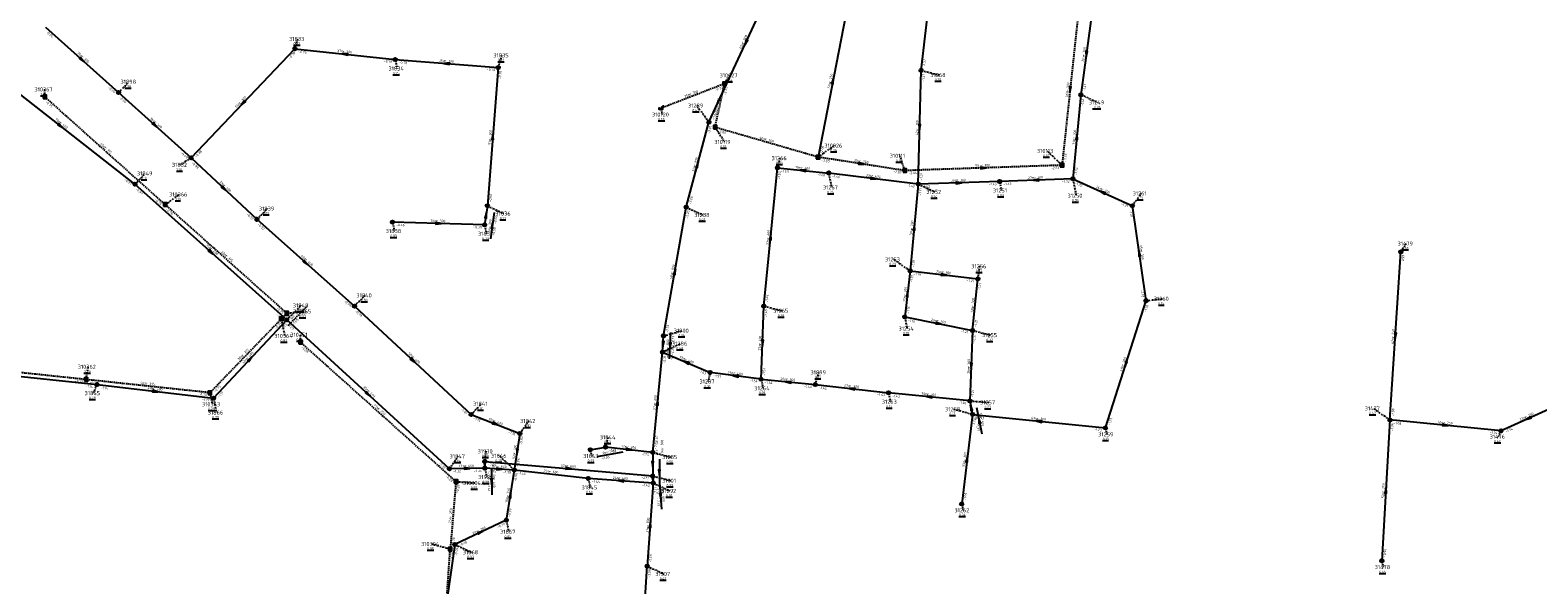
# Model space of a CAD drawing. Extents: x 188323 to 208361, y 565368 to 574910.
# Tile 52 of 256: x 200102 to 200659, y 568098 to 568303. Entities that reach past the tile are written whole.
import ezdxf

# ---------------------------------------------------------------- set-up
doc = ezdxf.new("R2010")
doc.units = 0
doc.linetypes.add('DASHDOT', pattern=[1, 0.5, -0.25, 0, -0.25])
doc.linetypes.add('DASHED', pattern=[0.75, 0.5, -0.25])
doc.layers.get('0').update_dxf_attribs({"linetype": 'CONTINUOUS'})
for name, color, linetype in [('RIO-AFM', 7, 'CONTINUOUS'), ('RIO-BOK', 7, 'CONTINUOUS'), ('RIO-DET', 7, 'CONTINUOUS'), ('RIO-KNP', 7, 'CONTINUOUS'), ('RIO-KNR', 7, 'CONTINUOUS'), ('RIO-LAG_0B', 7, 'CONTINUOUS'), ('RIO-LAG_1B', 7, 'DASHED'), ('RIO-LEN', 7, 'CONTINUOUS'), ('RIO-MVD', 1, 'CONTINUOUS'), ('RIO-VRB', 6, 'DASHDOT'), ('RIO-VRH', 7, 'CONTINUOUS')]:
    doc.layers.add(name, color=color, linetype=linetype)
doc.styles.add('RIO-TXT', font='isocp.shx')

# ---------------------------------------------------------------- blocks, each defined once
blk = doc.blocks.new('L_VHR')
blk.add_lwpolyline([(-0.5, 0), (0.5, 0), (-0.5, 0.15), (-0.5, -0.15), (0.5, 0)])
blk = doc.blocks.new('K_IPG')
blk.add_circle((0, 0), 0.5)
for points in [[(0, 0), (-0.5, 0), (-0.433013, 0.25)], [(0, 0), (-0.433013, -0.25), (-0.5, 0)], [(0, 0), (-0.433013, 0.25), (-0.25, 0.433013)], [(0, 0), (-0.25, -0.433013), (-0.433013, -0.25)], [(0, 0), (-0.25, 0.433013), (0, 0.5)], [(0, 0), (0, -0.5), (-0.25, -0.433013)], [(0, 0), (0, 0.5), (0.25, 0.433013)], [(0, 0), (0.25, 0.433013), (0.433013, 0.25)], [(0, 0), (0.433013, 0.25), (0.5, 0)], [(0, 0), (0.5, 0), (0.433013, -0.25)], [(0, 0), (0.433013, -0.25), (0.25, -0.433013)], [(0, 0), (0.25, -0.433013), (0, -0.5)]]:
    blk.add_solid(points)
at = {"style": 'RIO-TXT', "flags": 1}
blk.add_attdef('KNOOPNAAM', (2, 2), '', height=1, dxfattribs=at)
blk = doc.blocks.new('K_IPR')
blk.add_lwpolyline([(-0.5, -0.5), (0.5, -0.5), (0.5, 0.5), (-0.5, 0.5)], close=True)
blk.add_solid([(-0.5, 0.5), (0.5, 0.5), (-0.5, -0.5), (0.5, -0.5)])
at = {"style": 'RIO-TXT', "flags": 1}
blk.add_attdef('KNOOPNAAM', (2, 2), '', height=1, dxfattribs=at)
blk = doc.blocks.new('K_UTB')
blk.add_lwpolyline([(0.5, 0.15), (0.5, -0.3), (-0.5, -0.3), (-0.5, 0.15), (-0.45, 0.15), (-0.45, -0.25), (0, -0.25), (0.45, -0.25), (0.45, 0.15)], close=True)
blk.add_lwpolyline([(0.85, 0.6), (0.55, 0.65), (0.614828, 0.459583), (0.850842, 0.598937)])
blk.add_arc((0.85, -0.25), 0.85, 90, 180)
at = {"style": 'RIO-TXT', "flags": 1}
blk.add_attdef('KNOOPNAAM', (2, 2), '', height=1, dxfattribs=at)
blk = doc.blocks.new('453_03______31285_____31001_')
at = {"layer": 'RIO-LAG_0B'}
blk.add_line((0, 0), (0.004, -9.821), dxfattribs=at)
at = {"layer": 'RIO-VRH', "xscale": 2, "yscale": 2, "zscale": 2, "rotation": 270}
blk.add_blockref('L_VHR', (0.002, -4.9105), dxfattribs=at)
at = {"layer": 'RIO-AFM', "style": 'RIO-TXT'}
blk.add_text('r 800', height=0.9, rotation=450, dxfattribs=at).set_placement((1.397, 3.8314))
at = {"layer": 'RIO-BOK', "style": 'RIO-TXT'}
for s, p in [('-2.07', (-0.5045, 5.7207)), ('-2.11', (-0.5011, 1.3997))]:
    blk.add_text(s, height=0.9, rotation=450, dxfattribs=at).set_placement(p)
at = {"layer": 'RIO-LEN', "style": 'RIO-TXT'}
blk.add_text('9m', height=0.9, rotation=450, dxfattribs=at).set_placement((1.3982, 2.2114))
blk = doc.blocks.new('454_03______31001_____31292_')
at = {"layer": 'RIO-LAG_0B'}
blk.add_line((0, 0), (0.815, -9.788), dxfattribs=at)
at = {"layer": 'RIO-VRH', "xscale": 2, "yscale": 2, "zscale": 2, "rotation": 274.7366}
blk.add_blockref('L_VHR', (0.4075, -4.894), dxfattribs=at)
at = {"layer": 'RIO-AFM', "style": 'RIO-TXT'}
blk.add_text('r 800', height=0.9, rotation=274.7366, dxfattribs=at).set_placement((0.8164, -3.7758))
at = {"layer": 'RIO-BOK', "style": 'RIO-TXT'}
for s, p in [('-2.11', (-1.2789, -1.5112)), ('-2.13', (-0.92, -5.8173))]:
    blk.add_text(s, height=0.9, rotation=274.7366, dxfattribs=at).set_placement(p)
at = {"layer": 'RIO-LEN', "style": 'RIO-TXT'}
blk.add_text('3m', height=0.9, rotation=274.7366, dxfattribs=at).set_placement((0.6819, -2.1614))
blk = doc.blocks.new('488_03______310364____310365_')
at = {"layer": 'RIO-LAG_1B'}
blk.add_line((0, 0), (6.859, 7.028), dxfattribs=at)
at = {"layer": 'RIO-AFM', "style": 'RIO-TXT'}
blk.add_text('r 315', height=0.9, rotation=45.689, dxfattribs=at).set_placement((2.3175, 3.0901))
at = {"layer": 'RIO-BOK', "style": 'RIO-TXT'}
for p in [(4.9971, 3.1153), (1.9796, 0.0238)]:
    blk.add_text('-1.65', height=0.9, rotation=45.689, dxfattribs=at).set_placement(p)
at = {"layer": 'RIO-LEN', "style": 'RIO-TXT'}
blk.add_text('3m', height=0.9, rotation=45.689, dxfattribs=at).set_placement((1.1859, 1.9308))
blk = doc.blocks.new('504_03______31257_____31258_')
at = {"layer": 'RIO-LAG_0B'}
blk.add_line((0, 0), (1.932, -9.63), dxfattribs=at)
at = {"layer": 'RIO-VRH', "xscale": 2, "yscale": 2, "zscale": 2, "rotation": 461.3179}
blk.add_blockref('L_VHR', (0.966, -4.815), dxfattribs=at)
at = {"layer": 'RIO-AFM', "style": 'RIO-TXT'}
blk.add_text('r 300', height=0.9, rotation=281.3179, dxfattribs=at).set_placement((1.2438, -3.6573))
at = {"layer": 'RIO-BOK', "style": 'RIO-TXT'}
for s, p in [('-1.36', (-1.0972, -1.6479)), ('-1.33', (-0.2471, -5.8844))]:
    blk.add_text(s, height=0.9, rotation=281.3179, dxfattribs=at).set_placement(p)
at = {"layer": 'RIO-LEN', "style": 'RIO-TXT'}
blk.add_text('5m', height=0.9, rotation=281.3179, dxfattribs=at).set_placement((0.9251, -2.069))
blk = doc.blocks.new('506_03______31286_____31900_')
at = {"layer": 'RIO-LAG_0B'}
blk.add_line((0, 0), (0.558, 9.805), dxfattribs=at)
at = {"layer": 'RIO-VRH', "xscale": 2, "yscale": 2, "zscale": 2, "rotation": 266.7317}
blk.add_blockref('L_VHR', (0.279, 4.9025), dxfattribs=at)
at = {"layer": 'RIO-AFM', "style": 'RIO-TXT'}
blk.add_text('r 800', height=0.9, rotation=86.7317, dxfattribs=at).set_placement((-0.2814, 3.8523))
at = {"layer": 'RIO-BOK', "style": 'RIO-TXT'}
for s, p in [('-2.13', (1.723, 5.6309)), ('-2.21', (1.4773, 1.3179))]:
    blk.add_text(s, height=0.9, rotation=86.7317, dxfattribs=at).set_placement(p)
at = {"layer": 'RIO-LEN', "style": 'RIO-TXT'}
blk.add_text('6m', height=0.9, rotation=86.7317, dxfattribs=at).set_placement((-0.3735, 2.2349))
blk = doc.blocks.new('537_03______31836_____31837_')
at = {"layer": 'RIO-LAG_0B'}
blk.add_line((0, 0), (-1.386, -9.723), dxfattribs=at)
at = {"layer": 'RIO-VRH', "xscale": 2, "yscale": 2, "zscale": 2, "rotation": 441.8616}
blk.add_blockref('L_VHR', (-0.693, -4.8615), dxfattribs=at)
at = {"layer": 'RIO-AFM', "style": 'RIO-TXT'}
blk.add_text('r 300', height=0.9, rotation=441.8616, dxfattribs=at).set_placement((-1.3417, -5.8602))
at = {"layer": 'RIO-BOK', "style": 'RIO-TXT'}
for s, p in [('-0.60', (0.8055, -4.2563)), ('-0.58', (0.1971, -8.5343))]:
    blk.add_text(s, height=0.9, rotation=441.8616, dxfattribs=at).set_placement(p)
at = {"layer": 'RIO-LEN', "style": 'RIO-TXT'}
blk.add_text('7m', height=0.9, rotation=441.8616, dxfattribs=at).set_placement((-1.5698, -7.464))
blk = doc.blocks.new('538_03______31843_____31844_')
at = {"layer": 'RIO-LAG_0B'}
blk.add_line((0, 0), (9.663, 1.75), dxfattribs=at)
at = {"layer": 'RIO-AFM', "style": 'RIO-TXT'}
blk.add_text('r 400', height=0.9, rotation=10.268, dxfattribs=at).set_placement((3.6796, 1.1748))
at = {"layer": 'RIO-BOK', "style": 'RIO-TXT'}
blk.add_text('-2.03', height=0.9, rotation=10.268, dxfattribs=at).set_placement((1.6269, -1.128))
at = {"layer": 'RIO-LEN', "style": 'RIO-TXT'}
blk.add_text('6m', height=0.9, rotation=10.268, dxfattribs=at).set_placement((2.0855, 0.886))
blk = doc.blocks.new('541_03______31930_____31929_')
at = {"layer": 'RIO-LAG_0B'}
blk.add_line((0, 0), (0.045, -9.821), dxfattribs=at)
at = {"layer": 'RIO-VRH', "xscale": 2, "yscale": 2, "zscale": 2, "rotation": 270.2401}
blk.add_blockref('L_VHR', (0.0225, -4.9105), dxfattribs=at)
at = {"layer": 'RIO-AFM', "style": 'RIO-TXT'}
blk.add_text('r 600', height=0.9, rotation=270.2401, dxfattribs=at).set_placement((0.5179, -3.8282))
at = {"layer": 'RIO-BOK', "style": 'RIO-TXT'}
for s, p in [('-1.35', (-1.3935, -1.4063)), ('-1.41', (-1.3733, -5.7272))]:
    blk.add_text(s, height=0.9, rotation=270.2401, dxfattribs=at).set_placement(p)
at = {"layer": 'RIO-LEN', "style": 'RIO-TXT'}
blk.add_text('2m', height=0.9, rotation=270.2401, dxfattribs=at).set_placement((0.5103, -2.2082))

msp = doc.modelspace()

# ---------------------------------------------------------------- linework, layer by layer
at = {"layer": 'RIO-LAG_0B'}
for p, q in [((200431.008, 568288), (200436, 568331.008)), ((200352.768, 568268.864), (200380.032, 568327.808)), ((200403.936, 568312.256), (200392.992, 568256)), ((200494, 568308.992), (200490, 568278.976)), ((200108, 568304), (200134.96, 568279.808)), ((200161.696, 568255.68), (200200, 568296)), ((200200, 568296), (200236.992, 568291.968)), ((200236.992, 568291.968), (200275.008, 568289.024)), ((200140.992, 568246.016), (200086, 568289.024)), ((200275.008, 568289.024), (200271.008, 568238.016)), ((200430, 568246.016), (200431.008, 568288)), ((200134.96, 568279.808), (200161.696, 568255.68)), ((200490, 568278.976), (200487.008, 568248)), ((200344.368, 568237.504), (200352.768, 568268.864)), ((200161.696, 568255.68), (200186, 568233.024)), ((200372.992, 568201.024), (200378, 568252.032)), ((200378, 568252.032), (200396.928, 568250.112)), ((200430, 568246.016), (200396.928, 568250.112)), ((200487.008, 568248), (200460, 568246.976)), ((200487.008, 568248), (200508.992, 568238.016)), ((200196.992, 568195.968), (200140.992, 568246.016)), ((200430, 568246.016), (200427.008, 568214.016)), ((200460, 568246.976), (200430, 568246.016)), ((200271.008, 568238.016), (200270, 568230.976)), ((200336, 568190.016), (200344.368, 568237.504)), ((200514, 568203.008), (200508.992, 568238.016)), ((200186, 568233.024), (200222, 568201.024)), ((200270, 568230.976), (200236, 568232)), ((200604, 568158.976), (200608, 568220.992)), ((200427.008, 568214.016), (200424.992, 568196.992)), ((200427.008, 568214.016), (200452, 568211.008)), ((200450, 568192), (200452, 568211.008)), ((200499.008, 568156.032), (200514, 568203.008)), ((200222, 568201.024), (200264.992, 568161.024)), ((200372, 568174.016), (200372.992, 568201.024)), ((200196.992, 568195.968), (200170, 568166.976)), ((200256.992, 568140.992), (200196.992, 568195.968)), ((200424.992, 568196.992), (200450, 568192)), ((200450, 568192), (200448.992, 568166.016)), ((200335.664, 568184), (200336, 568190.016)), ((200332, 568147.008), (200335.664, 568184)), ((200335.664, 568184), (200353.152, 568176.512)), ((200072, 568177.984), (200127.008, 568172.032)), ((200372, 568174.016), (200353.152, 568176.512)), ((200127.008, 568172.032), (200170, 568166.976)), ((200372, 568174.016), (200392, 568172.032)), ((200392, 568172.032), (200419.008, 568169.024)), ((200448.992, 568166.016), (200419.008, 568169.024)), ((200448.992, 568166.016), (200450, 568161.024)), ((200664.992, 568163.968), (200644.992, 568155.008)), ((200264.992, 568161.024), (200283.008, 568153.984)), ((200450, 568161.024), (200446, 568128)), ((200450, 568161.024), (200499.008, 568156.032)), ((200604, 568158.976), (200600.992, 568107.008)), ((200644.992, 568155.008), (200604, 568158.976)), ((200283.008, 568153.984), (200280.96, 568140.48)), ((200308.992, 568147.968), (200314.624, 568148.992)), ((200332, 568147.008), (200314.624, 568148.992)), ((200270.064, 568143.68), (200332, 568138.304)), ((200270.064, 568143.68), (200270.064, 568141.184)), ((200332, 568147.008), (200332, 568138.304)), ((200270.064, 568141.184), (200256.992, 568140.992)), ((200280.96, 568140.48), (200270.064, 568141.184)), ((200280.96, 568140.48), (200278, 568121.984)), ((200308.224, 568137.408), (200280.96, 568140.48)), ((200332.224, 568135.68), (200308.224, 568137.408)), ((200332, 568138.304), (200332.224, 568135.68)), ((200332.224, 568135.68), (200330, 568105.024)), ((200278, 568121.984), (200259.008, 568113.024)), ((200259.008, 568113.024), (200252.992, 568070.976)), ((200327.008, 568060.032), (200330, 568105.024))]:
    msp.add_line(p, q, dxfattribs=at)
at = {"layer": 'RIO-LAG_1B'}
for p, q in [((200488.992, 568308.992), (200483.008, 568252.992)), ((200358.528, 568283.072), (200335.008, 568273.984)), ((200355.008, 568267.008), (200358.528, 568283.072)), ((200107.744, 568278.208), (200152.144, 568238.464)), ((200392.992, 568256), (200355.008, 568267.008)), ((200424.992, 568251.008), (200392.992, 568256)), ((200483.008, 568252.992), (200424.992, 568251.008)), ((200152.144, 568238.464), (200197.056, 568198.336)), ((200195.008, 568196.288), (200197.056, 568198.336)), ((200195.008, 568196.288), (200168.656, 568169.024)), ((200259.44, 568136.256), (200202.128, 568187.648)), ((200123.024, 568173.888), (200075.184, 568178.944)), ((200168.656, 568169.024), (200123.024, 568173.888)), ((200259.44, 568136.256), (200257.312, 568111.296)), ((200251.856, 568033.664), (200257.312, 568111.296))]:
    msp.add_line(p, q, dxfattribs=at)
at = {"layer": 'RIO-VRB'}
for p, q in [((200200, 568296), (200201.0514, 568299.5897)), ((200237, 568292), (200237.7071, 568288.6868)), ((200275, 568289), (200276.3933, 568293.5294)), ((200431, 568288), (200437.6482, 568286.28)), ((200107.75, 568278.18), (200107.7497, 568280.955)), ((200134.96, 568279.83), (200138.8474, 568283.7924)), ((200358.53, 568283.1), (200360.5064, 568286.1558)), ((200490, 568279), (200496.1269, 568276.1622)), ((200335, 568274), (200335.5335, 568271.6716)), ((200352.76, 568268.89), (200348.211, 568275.0087)), ((200355, 568267), (200358.5369, 568261.5725)), ((200393, 568256), (200399.1269, 568260.2378)), ((200161.7, 568255.7), (200157.8136, 568253.1363)), ((200378, 568252), (200379.0514, 568255.5897)), ((200425, 568251), (200423.2633, 568256.4686)), ((200483, 568253), (200477.5791, 568258.2464)), ((200141, 568246), (200144.8874, 568249.9624)), ((200396.93, 568250.08), (200397.9841, 568244.7971)), ((200487, 568248), (200488.2276, 568241.7323)), ((200152.15, 568238.48), (200157.4109, 568242.2178)), ((200430, 568246), (200436.1269, 568243.1622)), ((200460, 568247), (200460.7071, 568243.6868)), ((200509, 568238), (200512.2618, 568242.588)), ((200186, 568233), (200189.8874, 568236.9624)), ((200271, 568238), (200277.1269, 568235.1622)), ((200344.37, 568237.48), (200350.4969, 568234.6422)), ((200236, 568232), (200236.7071, 568228.6868)), ((200270, 568231), (200270.7071, 568227.6868)), ((200608, 568221), (200609.9764, 568224.0558)), ((200427, 568214), (200420.8719, 568218.2359)), ((200452, 568211), (200452.7071, 568215.7132)), ((200222, 568201), (200225.8874, 568204.9624)), ((200514, 568203), (200520.075, 568203.7)), ((200197, 568196), (200202.4194, 568201.2481)), ((200197.05, 568198.36), (200203.125, 568199.06)), ((200373, 568201), (200379.6482, 568199.28)), ((200195.01, 568196.27), (200196.2376, 568190.0023)), ((200336, 568190), (200342.9675, 568191.9287)), ((200425, 568197), (200425.8806, 568192.702)), ((200450, 568192), (200456.6482, 568190.28)), ((200202.13, 568187.63), (200202.1297, 568190.405)), ((200335.66, 568184.03), (200342.3082, 568187.15)), ((200123.02, 568173.89), (200123.7271, 568178.6032)), ((200353.15, 568176.49), (200352.4442, 568173.1766)), ((200392, 568172), (200393.3933, 568176.5294)), ((200127, 568172), (200125.608, 568168.8701)), ((200372, 568174), (200372.7071, 568170.6868)), ((200168.66, 568169.05), (200169.5406, 568164.752)), ((200170, 568167), (200171.0541, 568161.7171)), ((200265, 568161), (200268.8874, 568164.9624)), ((200419, 568169), (200419.7071, 568165.6868)), ((200449, 568166), (200455.9675, 568165.4713)), ((200283, 568154), (200286.2618, 568158.588)), ((200450, 568161), (200443.0321, 568162.9265)), ((200604, 568159), (200597.8719, 568163.2359)), ((200499, 568156), (200499.5335, 568153.6716)), ((200645, 568155), (200643.9496, 568152.81)), ((200270.06, 568143.68), (200270.5935, 568147.4084)), ((200309, 568148), (200309.5335, 568145.6716)), ((200314.63, 568149.02), (200315.6814, 568152.6097)), ((200257, 568141), (200260.2618, 568145.588)), ((200280.96, 568140.49), (200275.5391, 568145.7364)), ((200332, 568147), (200338.6482, 568145.28)), ((200259.44, 568136.25), (200266.4075, 568135.7213)), ((200270.07, 568141.2), (200270.7771, 568137.8868)), ((200308.23, 568137.41), (200308.9371, 568134.0968)), ((200332, 568138.31), (200338.6482, 568136.59)), ((200332.22, 568135.65), (200338.3469, 568132.8122)), ((200446, 568128), (200446.5335, 568125.6716)), ((200278, 568122), (200278.8806, 568117.702)), ((200257.32, 568111.27), (200250.3521, 568113.1965)), ((200259, 568113), (200265.1269, 568110.1622)), ((200330, 568105), (200336.1269, 568102.1622)), ((200601, 568107), (200601.5335, 568104.6716))]:
    msp.add_line(p, q, dxfattribs=at)

# ---------------------------------------------------------------- block references
at = {"layer": 'RIO-DET'}
for name, p in [('537_03______31836_____31837_', (200273.504, 568235.52)), ('488_03______310364____310365_', (200197.504, 568193.792)), ('506_03______31286_____31900_', (200338.16, 568181.504)), ('504_03______31257_____31258_', (200451.504, 568163.52)), ('453_03______31285_____31001_', (200334.496, 568144.512)), ('538_03______31843_____31844_', (200311.504, 568145.472)), ('541_03______31930_____31929_', (200272.56, 568141.184)), ('454_03______31001_____31292_', (200334.496, 568135.808))]:
    msp.add_blockref(name, p, dxfattribs=at)
at = {"layer": 'RIO-KNP', "xscale": 1.25, "yscale": 1.25, "zscale": 1.25}
for name, p in [('K_IPG', (200200, 568296)), ('K_IPG', (200236.992, 568291.968)), ('K_IPG', (200275.008, 568289.024)), ('K_IPG', (200431.008, 568288)), ('K_IPR', (200358.528, 568283.072)), ('K_IPR', (200107.744, 568278.208)), ('K_IPG', (200134.96, 568279.808)), ('K_IPG', (200490, 568278.976)), ('K_UTB', (200335.008, 568273.984)), ('K_IPG', (200352.768, 568268.864)), ('K_IPR', (200355.008, 568267.008)), ('K_IPG', (200161.696, 568255.68)), ('K_IPR', (200392.992, 568256)), ('K_IPR', (200483.008, 568252.992)), ('K_IPG', (200378, 568252.032)), ('K_IPG', (200396.928, 568250.112)), ('K_IPR', (200424.992, 568251.008)), ('K_IPG', (200460, 568246.976)), ('K_IPG', (200487.008, 568248)), ('K_IPG', (200140.992, 568246.016)), ('K_IPG', (200430, 568246.016)), ('K_IPR', (200152.144, 568238.464)), ('K_IPG', (200271.008, 568238.016)), ('K_IPG', (200344.368, 568237.504)), ('K_IPG', (200508.992, 568238.016)), ('K_IPG', (200186, 568233.024)), ('K_IPG', (200236, 568232)), ('K_IPG', (200270, 568230.976)), ('K_IPG', (200608, 568220.992)), ('K_IPG', (200427.008, 568214.016)), ('K_IPG', (200452, 568211.008)), ('K_IPG', (200514, 568203.008)), ('K_IPR', (200197.056, 568198.336)), ('K_IPG', (200222, 568201.024)), ('K_IPG', (200372.992, 568201.024)), ('K_IPG', (200424.992, 568196.992)), ('K_IPR', (200195.008, 568196.288)), ('K_IPG', (200196.992, 568195.968)), ('K_IPG', (200450, 568192)), ('K_IPR', (200202.128, 568187.648)), ('K_IPG', (200336, 568190.016)), ('K_IPG', (200335.664, 568184)), ('K_IPG', (200353.152, 568176.512)), ('K_IPR', (200123.024, 568173.888)), ('K_IPG', (200127.008, 568172.032)), ('K_IPR', (200168.656, 568169.024)), ('K_IPG', (200372, 568174.016)), ('K_IPG', (200392, 568172.032)), ('K_IPG', (200419.008, 568169.024)), ('K_IPG', (200170, 568166.976)), ('K_IPG', (200448.992, 568166.016)), ('K_IPG', (200264.992, 568161.024)), ('K_IPG', (200450, 568161.024)), ('K_IPG', (200604, 568158.976)), ('K_IPG', (200283.008, 568153.984)), ('K_IPG', (200499.008, 568156.032)), ('K_IPG', (200644.992, 568155.008)), ('K_IPG', (200308.992, 568147.968)), ('K_IPG', (200314.624, 568148.992)), ('K_IPG', (200332, 568147.008)), ('K_IPG', (200270.064, 568143.68)), ('K_IPG', (200270.064, 568141.184)), ('K_IPG', (200256.992, 568140.992)), ('K_IPR', (200259.44, 568136.256)), ('K_IPG', (200280.96, 568140.48)), ('K_IPG', (200308.224, 568137.408)), ('K_IPG', (200332, 568138.304)), ('K_IPG', (200332.224, 568135.68)), ('K_IPG', (200446, 568128)), ('K_IPG', (200278, 568121.984)), ('K_IPR', (200257.312, 568111.296)), ('K_IPG', (200259.008, 568113.024)), ('K_IPG', (200330, 568105.024)), ('K_IPG', (200600.992, 568107.008))]:
    msp.add_blockref(name, p, dxfattribs=at)
at = {"layer": 'RIO-VRH'}
for p, xscale, yscale, zscale, rotation in [((200366.4, 568298.335), 2, 2, 2, 245.1381), ((200121.48, 568291.915), 2, 2, 2, 318.1276), ((200218.5, 568294), 2, 2, 2, 533.8304), ((200492, 568294), 2, 2, 2, 262.397), ((200256, 568290.5), 2, 2, 2, 535.4865), ((200398.47, 568284.125), 2, 2, 2, 438.986), ((200486, 568281), 2, 2, 2, 263.876), ((200180.85, 568275.85), 2, 2, 2, 226.4529), ((200113.5, 568267.5), 2, 2, 2, 321.9849), ((200148.33, 568267.765), 2, 2, 2, 317.9413), ((200273, 568263.5), 2, 2, 2, 445.5068), ((200430.5, 568267), 2, 2, 2, 268.6271), ((200488.5, 568263.5), 2, 2, 2, 444.4639), ((200348.565, 568253.185), 2, 2, 2, 75.0372), ((200409, 568253.5), 2, 2, 2, 351.1202), ((200387.465, 568251.04), 2, 2, 2, 534.2091), ((200413.465, 568248.04), 2, 2, 2, 352.9674), ((200454, 568252), 2, 2, 2, 361.9747), ((200473.5, 568247.5), 2, 2, 2, 182.1209), ((200173.85, 568244.35), 2, 2, 2, 316.9541), ((200445, 568246.5), 2, 2, 2, 361.909), ((200498, 568243), 2, 2, 2, 515.5585), ((200253, 568231.5), 2, 2, 2, 358.3155), ((200270.5, 568234.5), 2, 2, 2, 441.8616), ((200428.5, 568230), 2, 2, 2, 444.6357), ((200375.5, 568226.5), 2, 2, 2, 84.3922), ((200169, 568221), 2, 2, 2, 318.2439), ((200511.5, 568220.5), 2, 2, 2, 98.1384), ((200204, 568217), 2, 2, 2, 318.3707), ((200340.185, 568213.74), 2, 2, 2, 79.9943), ((200439.5, 568212.5), 2, 2, 2, 353.1579), ((200426, 568205.5), 2, 2, 2, 443.2818), ((200437.5, 568194.5), 2, 2, 2, 348.6912), ((200335.83, 568187.015), 2, 2, 2, 266.7317), ((200372.5, 568187.5), 2, 2, 2, 267.87), ((200606, 568190), 2, 2, 2, 266.2999), ((200183.5, 568181.5), 2, 2, 2, 407.0406), ((200243.5, 568181), 2, 2, 2, 317.0744), ((200344.405, 568180.26), 2, 2, 2, 516.6813), ((200362.575, 568175.245), 2, 2, 2, 172.4758), ((200449.5, 568179), 2, 2, 2, 267.7885), ((200506.5, 568179.5), 2, 2, 2, 252.2923), ((200148.5, 568169.5), 2, 2, 2, 353.3682), ((200382, 568173), 2, 2, 2, 534.29), ((200405.5, 568170.5), 2, 2, 2, 533.6605), ((200227, 568168.5), 2, 2, 2, 317.4938), ((200333.83, 568165.515), 2, 2, 2, 84.3468), ((200434, 568167.5), 2, 2, 2, 174.29), ((200449.5, 568163.5), 2, 2, 2, 461.3179), ((200474.5, 568158.5), 2, 2, 2, 534.1743), ((200655, 568159.5), 2, 2, 2, 204.2253), ((200274, 568157.5), 2, 2, 2, 338.7516), ((200624.5, 568157), 2, 2, 2, 354.4283), ((200281.98, 568147.245), 2, 2, 2, 261.405), ((200323.315, 568148.01), 2, 2, 2, 353.3674), ((200270.065, 568142.44), 1.229, 1.229, 1.229, 270.2401), ((200332, 568142.655), 2, 2, 2, 270), ((200448, 568144.5), 2, 2, 2, 443.0804), ((200263.535, 568141.1), 2, 2, 2, 360.8766), ((200275.515, 568140.845), 2, 2, 2, 356.2701), ((200301.03, 568140.995), 2, 2, 2, 355.0455), ((200320.225, 568136.53), 2, 2, 2, 175.8045), ((200332.11, 568136.98), 1.418, 1.418, 1.418, 274.7366), ((200279.48, 568131.245), 2, 2, 2, 440.8967), ((200602.5, 568133), 2, 2, 2, 446.6894), ((200331.11, 568120.325), 2, 2, 2, 445.8486), ((200268.5, 568117.5), 2, 2, 2, 385.3436)]:
    msp.add_blockref('L_VHR', p, dxfattribs=dict(at, xscale=xscale, yscale=yscale, zscale=zscale, rotation=rotation))

# ---------------------------------------------------------------- texts
at = {"layer": 'RIO-AFM', "style": 'RIO-TXT'}
for s, rotation, p in [('r 800', 65.1381, (200365.6057, 568297.8099)), ('r 300', 318.1276, (200121.2177, 568292.8364)), ('r 300', 353.8304, (200217.7491, 568294.5954)), ('r 300', 355.4865, (200255.2324, 568291.0738)), ('r 300', 442.397, (200491.3883, 568293.2639)), ('r 250', 438.986, (200397.8071, 568283.428)), ('r 300', 443.876, (200485.3993, 568280.2492)), ('r 300', 46.4529, (200179.9294, 568275.6072)), ('r 300', 381.1414, (200345.8261, 568278.731)), ('r 300', 77.6255, (200356.1031, 568274.3657)), ('r 400', 321.9849, (200113.1829, 568268.41)), ('r 300', 317.9413, (200148.0704, 568268.6874)), ('r 300', 445.5068, (200272.4225, 568262.7323)), ('r 300', 88.6271, (200429.9809, 568266.2018)), ('r 300', 444.4639, (200487.9149, 568262.7422)), ('r 315', 318.2029, (200129.6913, 568259.2566)), ('r 300', 343.8573, (200373.364, 568262.2171)), ('r 800', 75.0372, (200347.8729, 568252.5314)), ('r 300', 351.1202, (200408.278, 568254.1287)), ('r 300', 361.9747, (200453.1722, 568252.4896)), ('r 400', 354.2091, (200386.7098, 568251.6247)), ('r 400', 352.9674, (200412.7229, 568248.6455)), ('r 300', 361.909, (200444.1729, 568246.9817)), ('r 300', 362.1209, (200472.6713, 568247.9777)), ('r 400', 316.9541, (200173.606, 568245.2759)), ('r 300', 335.5585, (200497.4722, 568243.797)), ('r 300', 358.3155, (200252.2048, 568232.0339)), ('r 300', 444.6357, (200427.9169, 568229.2407)), ('r 400', 84.3922, (200374.9233, 568225.7425)), ('r 400', 318.2439, (200168.744, 568221.9301)), ('r 315', 318.2221, (200174.3413, 568219.3466)), ('r 300', 278.1384, (200511.891, 568221.3745)), ('r 400', 318.3707, (200203.7363, 568217.9232)), ('r 800', 79.9943, (200339.552, 568213.0291)), ('r 300', 353.1579, (200438.7558, 568213.1004)), ('r 300', 443.2818, (200425.4039, 568204.7542)), ('r 300', 83.9825, (200450.4179, 568200.7464)), ('r 300', 348.6912, (200436.805, 568195.1566)), ('r 250', 86.2999, (200605.4489, 568189.2235)), ('r 400', 87.87, (200371.9704, 568186.7089)), ('r 315', 405.9258, (200180.9037, 568182.4333)), ('r 400', 407.0406, (200182.5731, 568181.2558)), ('r 400', 317.0744, (200243.2596, 568181.9313)), ('r 400', 336.6813, (200343.8611, 568181.045)), ('r 300', 447.7885, (200448.9615, 568178.2098)), ('r 300', 72.2923, (200505.7773, 568178.8802)), ('r 400', 352.4758, (200361.8376, 568175.8523)), ('r 315', 353.9472, (200145.088, 568172.0667)), ('r 400', 353.3682, (200147.7541, 568170.1034)), ('r 600', 317.4938, (200226.7576, 568169.4347)), ('r 300', 354.29, (200381.2437, 568173.584)), ('r 300', 353.6605, (200404.7507, 568171.0945)), ('r 800', 84.3468, (200333.2527, 568164.758)), ('r 300', 354.29, (200433.2441, 568168.0872)), ('r 250', 318.1271, (200230.5312, 568162.8712)), ('r 400', 338.7516, (200273.428, 568158.2649)), ('r 300', 354.1743, (200473.746, 568159.0947)), ('r 250', 354.4283, (200623.743, 568157.5888)), ('r 250', 384.2253, (200654.053, 568159.6292)), ('r 300', 441.405, (200281.3608, 568146.519)), ('r 300', 353.3674, (200322.5685, 568148.6052)), ('r 600', 360.8766, (200262.7169, 568141.5912)), ('r 600', 356.2701, (200274.7391, 568141.3996)), ('r 600', 355.0455, (200300.2675, 568141.5823)), ('r 300', 443.0804, (200447.3962, 568143.7567)), ('r 600', 353.5567, (200293.8467, 568139.5459)), ('r 600', 355.8045, (200319.4538, 568137.0951)), ('r 300', 440.8967, (200278.8528, 568130.5246)), ('r 250', 446.6894, (200601.9382, 568132.2206)), ('r 250', 445.1405, (200257.8058, 568122.9952)), ('r 300', 385.3436, (200267.5507, 568117.6104)), ('r 800', 445.8486, (200330.5436, 568119.5535))]:
    msp.add_text(s, height=0.9, rotation=rotation, dxfattribs=at).set_placement(p)
at = {"layer": 'RIO-BOK', "style": 'RIO-TXT'}
for s, rotation, p in [('-0.06', 318.1276, (200108.109, 568302.0233)), ('-0.79', 46.4529, (200198.1898, 568292.063)), ('-0.79', 353.8304, (200201.2422, 568294.4584)), ('-0.78', 353.8304, (200232.7756, 568291.0696)), ('-1.27', 83.3591, (200432.5523, 568289.2287)), ('-0.78', 355.4865, (200238.2862, 568290.495)), ('-0.70', 355.4865, (200270.8047, 568287.9485)), ('-0.70', 445.5068, (200276.0454, 568284.8055)), ('-1.27', 88.6271, (200432.302, 568283.8667)), ('-0.29', 318.1276, (200130.9866, 568281.5393)), ('-2.32', 381.1414, (200355.2064, 568280.3279)), ('-2.32', 77.6255, (200359.0193, 568278.7946)), ('-1.41', 442.397, (200491.572, 568280.2035)), ('-0.75', 318.2029, (200107.8616, 568276.2034)), ('-0.29', 317.9413, (200135.0625, 568277.8529)), ('-1.41', 444.4639, (200490.9815, 568274.7857)), ('-3.01', 65.1381, (200354.6187, 568269.5717)), ('-3.01', 75.0372, (200353.0544, 568264.5671)), ('-2.00', 343.8573, (200355.9564, 568265.2666)), ('-2.00', 438.986, (200394.6408, 568257.1078)), ('-0.49', 317.9413, (200157.7316, 568257.4225)), ('-0.88', 316.9541, (200161.7685, 568253.7214)), ('-0.88', 46.4529, (200163.6791, 568255.7502)), ('-2.00', 351.1202, (200394.1679, 568254.4014)), ('-2.23', 443.876, (200484.5404, 568254.2436)), ('-0.97', 321.9849, (200136.9338, 568247.4548)), ('-1.53', 84.3922, (200378.9932, 568247.7822)), ('-1.53', 354.2091, (200379.2523, 568250.4667)), ('-1.40', 354.2091, (200392.7111, 568249.1102)), ('-1.40', 352.9674, (200398.1488, 568248.5199)), ('-2.02', 351.1202, (200420.7362, 568250.2674)), ('-2.04', 361.9747, (200426.448, 568249.65)), ('-1.31', 88.6271, (200431.4329, 568247.3661)), ('-2.23', 361.9747, (200478.9497, 568251.4937)), ('-1.32', 362.1209, (200482.9542, 568246.4637)), ('-1.32', 444.4639, (200488.5275, 568249.2594)), ('-0.97', 318.2439, (200141.113, 568244.0235)), ('-0.60', 445.5068, (200272.5043, 568239.287)), ('-1.42', 352.9674, (200425.7616, 568245.131)), ('-1.31', 444.6357, (200430.9935, 568241.7892)), ('-1.42', 361.909, (200431.4465, 568244.6483)), ('-1.43', 361.909, (200455.9484, 568245.4806)), ('-1.43', 362.1209, (200461.4515, 568245.6537)), ('-1.32', 335.5585, (200487.6962, 568246.1467)), ('-0.75', 318.2029, (200148.184, 568240.1953)), ('-0.75', 318.2221, (200152.2622, 568236.5034)), ('-2.26', 75.0372, (200346.0838, 568238.4711)), ('-1.21', 335.5585, (200504.694, 568238.4334)), ('-1.21', 278.1384, (200507.813, 568236.4155)), ('-0.92', 316.9541, (200182.0611, 568234.789)), ('-0.92', 318.3707, (200186.1174, 568231.0237)), ('-0.46', 358.3155, (200237.3589, 568230.5603)), ('-0.58', 358.3155, (200265.8611, 568229.7401)), ('-2.20', 79.9943, (200345.0369, 568233.1989)), ('-0.99', 86.2999, (200609.1331, 568216.8173)), ('-1.19', 444.6357, (200428.5237, 568215.264)), ('-1.19', 443.2818, (200427.9032, 568209.7659)), ('-1.19', 353.1579, (200428.224, 568212.444)), ('-1.21', 353.1579, (200447.7643, 568210.1117)), ('-1.21', 83.9825, (200452.963, 568206.7748)), ('-0.99', 318.3707, (200218.0243, 568202.6982)), ('-1.49', 84.3922, (200374.5299, 568202.2565)), ('-1.18', 278.1384, (200512.0539, 568206.8633)), ('-1.06', 318.2439, (200193.0394, 568197.7197)), ('-0.75', 318.2221, (200193.0839, 568200.0741)), ('-0.99', 317.0744, (200222.0726, 568199.0216)), ('-1.49', 87.87, (200374.2473, 568196.8503)), ('-1.16', 443.2818, (200426.5532, 568198.2276)), ('-1.18', 72.2923, (200514.0869, 568198.6677)), ('-0.75', 405.9258, (200193.1488, 568192.3653)), ('-1.23', 407.0406, (200195.2147, 568192.0609)), ('-1.23', 317.4938, (200197.0871, 568194.0222)), ('-2.13', 79.9943, (200337.6218, 568191.1355)), ('-1.16', 348.6912, (200426.0991, 568195.3534)), ('-1.21', 348.6912, (200445.7083, 568191.4445)), ('-1.21', 83.9825, (200451.5388, 568193.2455)), ('-1.21', 447.7885, (200451.2275, 568187.8502)), ('-0.28', 318.1271, (200202.2389, 568185.6533)), ('-2.21', 84.3468, (200336.6499, 568179.8115)), ('-1.87', 336.6813, (200336.3923, 568182.1907)), ('-1.63', 336.6813, (200348.835, 568176.836)), ('-1.57', 352.4758, (200354.3554, 568174.9195)), ('-1.54', 87.87, (200373.4508, 568175.347)), ('-0.75', 353.9629, (200118.7982, 568172.9568)), ('-1.14', 353.7748, (200122.7762, 568171.0851)), ('-0.75', 353.9472, (200124.2653, 568172.351)), ('-1.14', 353.3682, (200128.2297, 568170.4485)), ('-0.75', 405.9258, (200170.6395, 568169.0832)), ('-1.17', 407.0406, (200171.9784, 568167.0718)), ('-1.54', 352.4758, (200367.7531, 568173.1584)), ('-1.54', 354.29, (200373.2545, 568172.4685)), ('-1.45', 354.29, (200387.782, 568171.025)), ('-1.45', 353.6605, (200393.2376, 568170.4548)), ('-1.27', 447.7885, (200450.4519, 568167.3459)), ('-0.75', 353.9472, (200164.4378, 568168.1166)), ('-1.17', 353.3682, (200165.7685, 568166.1076)), ('-1.43', 353.6605, (200414.7726, 568168.0758)), ('-1.43', 354.29, (200420.2545, 568167.4685)), ('-1.36', 354.29, (200444.7827, 568165.0313)), ('-1.15', 317.0744, (200261.0684, 568162.7925)), ('-1.15', 338.7516, (200265.7983, 568159.1884)), ('-1.18', 443.0804, (200450.8782, 568156.7637)), ('-1.33', 354.1743, (200451.2514, 568159.4659)), ('-1.23', 72.2923, (200500.7593, 568156.9079)), ('-1.08', 86.2999, (200605.4872, 568160.3067)), ('-1.16', 338.7516, (200278.6753, 568154.19)), ('-1.23', 354.1743, (200494.7822, 568155.0519)), ('-1.06', 446.6894, (200605.1312, 568154.8281)), ('-1.08', 354.4283, (200605.2582, 568157.4715)), ('-1.14', 354.4283, (200640.7857, 568154.0281)), ('-1.14', 384.2253, (200646.8514, 568154.2989)), ('-0.83', 441.405, (200283.7662, 568149.7383)), ('-1.19', 353.3674, (200315.8597, 568147.4685)), ('-2.01', 84.3468, (200333.5309, 568148.2553)), ('-1.32', 317.4938, (200253.0652, 568142.7742)), ('-1.60', 355.0455, (200271.3346, 568142.1651)), ('-0.96', 441.405, (200282.5526, 568141.6661)), ('-1.25', 353.3674, (200327.7673, 568146.0913)), ('-0.28', 318.1271, (200255.4835, 568137.9789)), ('-1.32', 360.8766, (200258.4219, 568139.6225)), ('-1.35', 360.8766, (200265.9919, 568139.7431)), ('-1.35', 356.2701, (200271.3767, 568139.7127)), ('-1.38', 356.2701, (200276.7784, 568139.364)), ('-0.96', 440.8967, (200281.6852, 568136.2219)), ('-1.45', 353.5567, (200282.1948, 568138.9425)), ('-1.44', 355.8045, (200309.5245, 568135.9122)), ('-2.11', 355.0455, (200327.7979, 568137.306)), ('-0.28', 445.1405, (200260.475, 568132.0473)), ('-1.42', 355.8045, (200328.0297, 568134.5663)), ('-2.11', 445.8486, (200333.3033, 568131.4612)), ('-1.06', 443.0804, (200447.5575, 568129.2221)), ('-0.79', 440.8967, (200279.6029, 568123.1619)), ('-0.79', 385.3436, (200274.8893, 568118.9893)), ('-0.28', 445.1405, (200258.8325, 568112.5473)), ('-0.66', 385.3436, (200260.8648, 568112.3352)), ('-0.28', 85.9598, (200258.4282, 568107.081)), ('-0.66', 441.8616, (200259.7821, 568108.7469)), ('-2.08', 445.8486, (200331.4966, 568106.2959)), ('-0.96', 446.6894, (200602.4775, 568108.3178)), ('-2.08', 86.1772, (200331.1241, 568100.8148))]:
    msp.add_text(s, height=0.9, rotation=rotation, dxfattribs=at).set_placement(p)
at = {"layer": 'RIO-KNR', "style": 'RIO-TXT'}
for s, p in [('31833', (200197.8639, 568298.8397)), ('31835', (200273.2058, 568292.7794)), ('31834', (200234.5196, 568287.9368)), ('310027', (200356.6814, 568285.4058)), ('31268', (200434.4607, 568285.53)), ('310367', (200103.9247, 568280.205)), ('31898', (200135.6599, 568283.0424)), ('31289', (200345.0235, 568274.2587)), ('31249', (200492.9394, 568275.4122)), ('310120', (200331.7085, 568270.9216)), ('310119', (200354.7119, 568260.8225)), ('310026', (200395.3019, 568259.4878)), ('310113', (200473.7541, 568257.4964)), ('31832', (200154.6261, 568252.3863)), ('31266', (200375.8639, 568254.8397)), ('310111', (200419.4383, 568255.7186)), ('31849', (200141.6999, 568249.2124)), ('310366', (200153.5859, 568241.4678)), ('31267', (200394.7966, 568244.0471)), ('31252', (200432.9394, 568242.4122)), ('31251', (200457.5196, 568242.9368)), ('31250', (200485.0401, 568240.9823)), ('31261', (200509.0743, 568241.838)), ('31839', (200186.6999, 568236.2124)), ('31836', (200273.9394, 568234.4122)), ('31288', (200347.3094, 568233.8922)), ('31838', (200233.5196, 568227.9368)), ('31837', (200267.5196, 568226.9368)), ('31479', (200606.7889, 568223.3058)), ('31253', (200417.6844, 568217.4859)), ('31256', (200449.5196, 568214.9632)), ('31840', (200222.6999, 568204.2124)), ('31260', (200516.8875, 568202.95)), ('31848', (200199.2319, 568200.4981)), ('310365', (200199.3, 568198.31)), ('31265', (200376.4607, 568198.53)), ('31900', (200339.78, 568191.1787)), ('31254', (200422.6931, 568191.952)), ('310364', (200192.4126, 568189.2523)), ('310351', (200198.3047, 568189.655)), ('31286', (200339.1207, 568186.4)), ('31255', (200453.4607, 568189.53)), ('310362', (200119.9021, 568177.8532)), ('31899', (200390.2058, 568175.7794)), ('31865', (200122.4205, 568168.1201)), ('31287', (200349.2567, 568172.4266)), ('31264', (200369.5196, 568169.9368)), ('310363', (200165.7156, 568164.002)), ('31841', (200265.6999, 568164.2124)), ('31263', (200416.5196, 568164.9368)), ('31257', (200452.78, 568164.7213)), ('31477', (200594.6844, 568162.4859)), ('31866', (200167.8666, 568160.9671)), ('31842', (200283.0743, 568157.838)), ('31258', (200439.8446, 568162.1765)), ('31844', (200312.4939, 568151.8597)), ('31259', (200496.346, 568152.9216)), ('31476', (200640.7621, 568152.06)), ('31930', (200267.406, 568146.6584)), ('31847', (200257.0743, 568144.838)), ('31846', (200272.3516, 568144.9864)), ('31843', (200306.346, 568144.9216)), ('31285', (200335.4607, 568144.53)), ('310304A', (200261.945, 568134.9713)), ('31929', (200267.5896, 568137.1368)), ('31001', (200335.4607, 568135.84)), ('31845', (200305.7496, 568133.3468)), ('31292', (200335.1594, 568132.0622)), ('31262', (200443.346, 568124.9216)), ('310304', (200246.5271, 568112.4465)), ('31867', (200275.6931, 568116.952)), ('31868', (200261.9394, 568109.4122)), ('31307', (200332.9394, 568101.4122)), ('31478', (200598.346, 568103.9216))]:
    msp.add_text(s, height=1.5, dxfattribs=at).set_placement(p)
at = {"layer": 'RIO-LEN', "style": 'RIO-TXT'}
for s, rotation, p in [('65m', 65.1381, (200364.6978, 568295.85)), ('36m', 318.1276, (200119.6085, 568294.2772)), ('37m', 353.8304, (200215.6015, 568294.8262)), ('38m', 355.4865, (200253.079, 568291.2424)), ('30m', 442.397, (200491.1042, 568291.1227)), ('57m', 438.986, (200397.3961, 568281.3075)), ('56m', 46.4529, (200178.4414, 568274.0414)), ('25m', 381.1414, (200343.812, 568277.9506)), ('56m', 443.876, (200485.1705, 568278.1014)), ('70m', 321.9849, (200111.4804, 568269.7393)), ('36m', 317.9413, (200146.4659, 568270.1335)), ('16m', 77.6255, (200355.6405, 568272.2559)), ('42m', 88.6271, (200429.9294, 568264.0424)), ('60m', 318.2029, (200128.0802, 568260.6954)), ('51m', 445.5068, (200272.255, 568260.5788)), ('40m', 343.8573, (200371.2888, 568262.8164)), ('31m', 444.4639, (200487.7082, 568260.5921)), ('33m', 75.0372, (200347.3155, 568250.4446)), ('32m', 351.1202, (200406.1437, 568254.4608)), ('58m', 361.9747, (200451.0135, 568252.4138)), ('19m', 354.2091, (200384.5607, 568251.8413)), ('33m', 352.9674, (200410.579, 568248.9086)), ('30m', 361.909, (200442.0142, 568246.9084)), ('27m', 362.1209, (200470.5128, 568247.8964)), ('33m', 316.9541, (200172.0266, 568246.7494)), ('24m', 335.5585, (200495.5052, 568244.6896)), ('34m', 358.3155, (200250.0457, 568232.096)), ('51m', 84.3922, (200374.7126, 568223.5928)), ('32m', 444.6357, (200427.7167, 568227.09)), ('75m', 318.2439, (200167.1319, 568223.3676)), ('60m', 318.2221, (200172.7297, 568220.7848)), ('48m', 318.3707, (200202.1209, 568219.3572)), ('35m', 278.1384, (200511.5841, 568223.5126)), ('25m', 353.1579, (200436.611, 568213.3564)), ('48m', 79.9943, (200339.177, 568210.9019)), ('17m', 443.2818, (200425.1528, 568202.6088)), ('19m', 83.9825, (200450.1918, 568198.5983)), ('26m', 348.6912, (200434.6867, 568195.5789)), ('27m', 87.87, (200371.8904, 568184.5504)), ('62m', 86.2999, (200605.3098, 568187.068)), ('38m', 405.9258, (200179.4023, 568180.8804)), ('40m', 407.0406, (200181.1022, 568179.674)), ('59m', 317.0744, (200241.6771, 568183.4015)), ('19m', 336.6813, (200341.877, 568181.8988)), ('19m', 352.4758, (200359.696, 568176.1338)), ('26m', 447.7885, (200448.8799, 568176.0513)), ('49m', 72.2923, (200505.1206, 568176.8224)), ('46m', 353.9472, (200142.9399, 568172.2931)), ('43m', 353.3682, (200145.6084, 568170.3515)), ('81m', 317.4938, (200225.1645, 568170.8933)), ('20m', 354.29, (200379.0943, 568173.7976)), ('27m', 353.6605, (200402.6038, 568171.3316)), ('77m', 318.1271, (200228.9219, 568164.312)), ('37m', 84.3468, (200333.0403, 568162.6084)), ('30m', 354.29, (200431.0947, 568168.3007)), ('19m', 338.7516, (200271.4144, 568159.0465)), ('49m', 354.1743, (200471.597, 568159.3126)), ('41m', 354.4283, (200621.5931, 568157.7972)), ('22m', 384.2253, (200652.0838, 568158.7416)), ('17m', 353.3674, (200320.4228, 568148.8534)), ('13m', 360.8766, (200260.5572, 568141.5568)), ('11m', 356.2701, (200272.5836, 568141.5388)), ('14m', 441.405, (200281.0397, 568144.383)), ('62m', 355.0455, (200298.1154, 568141.7675)), ('33m', 443.0804, (200447.1376, 568141.6123)), ('27m', 353.5567, (200291.7002, 568139.787)), ('24m', 355.8045, (200317.2995, 568137.2517)), ('19m', 440.8967, (200278.5127, 568128.3916)), ('52m', 446.6894, (200601.8151, 568130.0641)), ('25m', 445.1405, (200257.6245, 568120.8428)), ('31m', 445.8486, (200330.3889, 568117.3991)), ('21m', 385.3436, (200265.5992, 568116.6845))]:
    msp.add_text(s, height=0.9, rotation=rotation, dxfattribs=at).set_placement(p)
at = {"layer": 'RIO-MVD', "style": 'RIO-TXT'}
for s, p in [('%%U0.82', (200199.5214, 568297.4397)), ('%%U0.72', (200274.8633, 568291.3794)), ('%%U0.75', (200236.1771, 568286.5368)), ('%%U1.38', (200137.3174, 568281.6424)), ('%%U0.54', (200358.9764, 568284.0058)), ('%%U0.32', (200436.1182, 568284.13)), ('%%U1.10', (200106.2197, 568278.805)), ('%%U0.55', (200334.0035, 568269.5216)), ('%%U0.47', (200346.681, 568272.8587)), ('%%U-0.06', (200494.2144, 568274.0122)), ('%%U0.51', (200357.0069, 568259.4225)), ('%%U0.26', (200397.5969, 568258.0878)), ('%%U0.33', (200377.5214, 568253.4397)), ('%%U0.26', (200421.7333, 568254.3186)), ('%%U0.07', (200476.0491, 568256.0964)), ('%%U1.10', (200143.3574, 568247.8124)), ('%%U1.26', (200156.2836, 568250.9863)), ('%%U0.24', (200396.4541, 568242.6471)), ('%%U0.24', (200434.5969, 568241.0122)), ('%%U0.09', (200459.1771, 568241.5368)), ('%%U1.10', (200155.8809, 568240.0678)), ('%%U0.05', (200486.6976, 568239.5823)), ('%%U0.13', (200510.7318, 568240.438)), ('%%U1.00', (200188.3574, 568234.8124)), ('%%U0.71', (200275.5969, 568233.0122)), ('%%U0.49', (200348.9669, 568232.4922)), ('%%U0.83', (200235.1771, 568226.5368)), ('%%U0.79', (200269.1771, 568225.5368)), ('%%U0.55', (200608.4464, 568221.9058)), ('%%U0.29', (200419.3419, 568216.0859)), ('%%U0.35', (200451.1771, 568213.5632)), ('%%U0.80', (200224.3574, 568202.8124)), ('%%U0.83', (200200.8894, 568199.0981)), ('%%U0.83', (200201.595, 568196.91)), ('%%U0.28', (200378.1182, 568197.13)), ('%%U0.15', (200518.545, 568201.55)), ('%%U0.83', (200194.7076, 568187.8523)), ('%%U0.84', (200200.5997, 568188.255)), ('%%U0.54', (200341.4375, 568189.7787)), ('%%U0.19', (200424.3506, 568190.552)), ('%%U0.32', (200455.1182, 568188.13)), ('%%U0.48', (200340.7782, 568185)), ('%%U0.79', (200122.1971, 568176.4532)), ('%%U0.17', (200391.8633, 568174.3794)), ('%%U0.30', (200350.9142, 568171.0266)), ('%%U0.79', (200124.078, 568166.7201)), ('%%U0.29', (200371.1771, 568168.5368)), ('%%U0.17', (200418.1771, 568163.5368)), ('%%U0.23', (200454.4375, 568163.3213)), ('%%U0.79', (200168.0106, 568162.602)), ('%%U0.79', (200169.5241, 568159.5671)), ('%%U0.81', (200267.3574, 568162.8124)), ('%%U0.17', (200441.5021, 568160.7765)), ('%%U0.47', (200596.3419, 568161.0859)), ('%%U0.91', (200284.7318, 568156.438)), ('%%U0.43', (200314.1514, 568150.4597)), ('%%U0.13', (200498.0035, 568151.5216)), ('%%U0.40', (200642.4196, 568150.66)), ('%%U0.84', (200258.7318, 568143.438)), ('%%U0.90', (200269.0635, 568145.2584)), ('%%U0.70', (200274.0091, 568143.5864)), ('%%U0.53', (200308.0035, 568143.5216)), ('%%U0.56', (200337.1182, 568143.13)), ('%%U0.88', (200269.2471, 568135.7368)), ('%%U0.95', (200264.8775, 568133.5713)), ('%%U0.60', (200307.4071, 568131.9468)), ('%%U0.38', (200336.8169, 568130.6622)), ('%%U0.33', (200337.1182, 568134.44)), ('%%U0.24', (200445.0035, 568123.5216)), ('%%U0.85', (200277.3506, 568115.552)), ('%%U0.95', (200248.8221, 568111.0465)), ('%%U0.93', (200263.5969, 568108.0122)), ('%%U0.45', (200600.0035, 568102.5216)), ('%%U0.47', (200334.5969, 568100.0122))]:
    msp.add_text(s, height=0.9, dxfattribs=at).set_placement(p)

doc.saveas('drawing.dxf')
